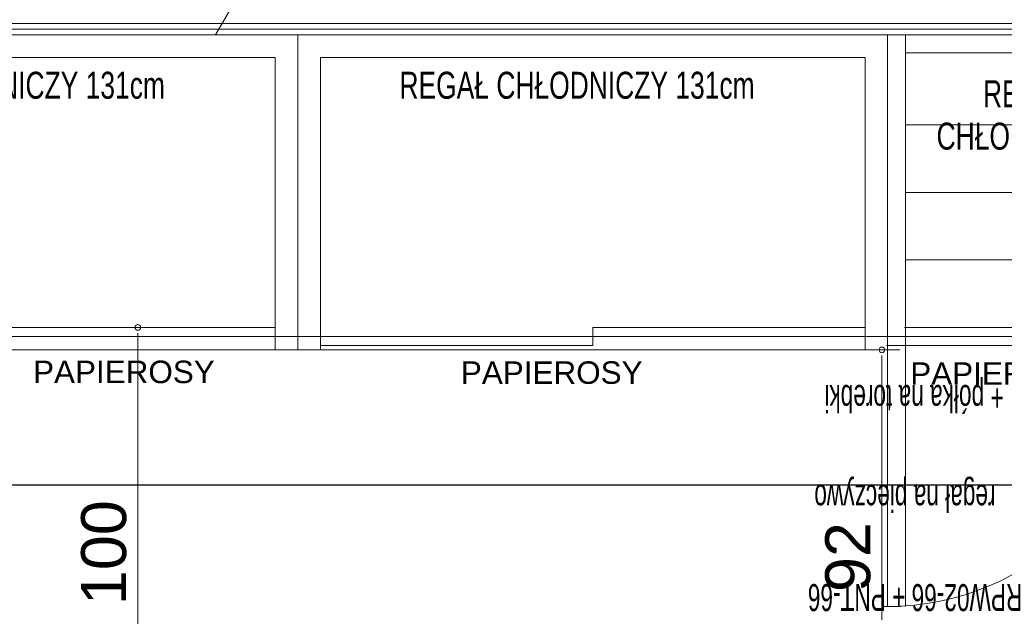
# Model space of a CAD drawing. Header units: millimetres. Extents: x 2016045 to 2079203, y -1576958 to -1542749.
# Tile 52 of 109: x 2034031 to 2036219, y -1562063 to -1560737. Entities that reach past the tile are written whole.
import ezdxf

# ---------------------------------------------------------------- set-up
doc = ezdxf.new("R2010")
doc.units = ezdxf.units.MM
doc.header["$MEASUREMENT"] = 0
doc.linetypes.add('Dashed', pattern=[5644.44, 2822.22, -2822.22])
for name, color, linetype, lineweight, true_color in [('0_Nr_pióra__11', 7, 'Continuous', 5, 0x6d6d6d), ('CHLODNICTWO_Nr_pióra__11', 7, 'Continuous', 5, 0x6d6d6d), ('CHLODNICTWO_Nr_pióra__12', 7, 'Continuous', 5, 0x9f9f9f), ('EWAKUACJA_Nr_pióra__105', 7, 'Continuous', 25, 0xa40f02), ('MEBLE PKN_Nr_pióra__11', 7, 'Continuous', 5, 0x6d6d6d), ('Wymiarowanie_Nr_pióra__3', 7, 'Continuous', 35, 0x008200), ('Wymiary wew_Nr_pióra__11', 7, 'Continuous', 5, 0x6d6d6d), ('Wymiary wew_Nr_pióra__12', 7, 'Continuous', 5, 0x9f9f9f)]:
    doc.layers.add(name, color=color, linetype=linetype, lineweight=lineweight, true_color=true_color)
for name, color, linetype, lineweight in [('Budowlane - Sciany Wew_Nr_pióra__251', 94, 'Continuous', 20), ('Otok szary_Nr_pióra__1', 7, 'Continuous', 0), ('Wymiarowanie_Nr_pióra__1', 7, 'Continuous', 0), ('Ściany_Nr_pióra__51', 5, 'Continuous', 13)]:
    doc.layers.add(name, color=color, linetype=linetype, lineweight=lineweight)
doc.layers.add('EWAKUACJA', color=7, linetype='Continuous')
doc.layers.add('Wymiarowanie', color=7, linetype='Continuous')
doc.styles.add('GENERATED_STYLE_1', font='arial.ttf')
doc.dimstyles.new('GENERATED_STYLE__3', dxfattribs={"dimtxt": 125, "dimasz": 114, "dimexe": 0.18, "dimexo": 0, "dimgap": 0.09, "dimtad": 1, "dimdec": 0, "dimlfac": 0.1, "dimzin": 0, "dimdsep": 46, "dimtxsty": 'GENERATED_STYLE_1', "dimblk": 'ARROWHEAD_2', "dimblk1": 'ARROWHEAD_2', "dimblk2": 'ARROWHEAD_2', "dimcen": 0.09, "dimclrd": 7, "dimclre": 7, "dimclrt": 7, "dimadec": 4, "dimazin": 0, "dimtfac": 1, "dimtdec": 4, "dimtmove": 0, "dimatfit": 3, "dimfxl": 0, "dimtolj": 1, "dimtzin": 0, "dimarcsym": 0})

# ---------------------------------------------------------------- blocks, each defined once
blk = doc.blocks.new('Linia_10', base_point=(2032753.7, -1561770.8))
at = {"layer": 'EWAKUACJA_Nr_pióra__105', "linetype": 'Continuous'}
blk.add_line((2032753.7, -1561770.8), (2039906.4, -1561770.8), dxfattribs=at)
blk = doc.blocks.new('*D97', base_point=(1682719.6, -1237567.4))
at = {"layer": 'Wymiarowanie_Nr_pióra__1', "linetype": 'Continuous'}
for p, q in [((2033547.7, -1560670.9), (2033772.7, -1560670.9)), ((2033660.2, -1560670.9), (2033660.2, -1560770.9)), ((2033547.7, -1560770.9), (2033772.7, -1560770.9)), ((2033660.2, -1560770.9), (2033660.2, -1560844.3))]:
    blk.add_line(p, q, dxfattribs=at)
at = {"layer": 'Wymiarowanie_Nr_pióra__3', "linetype": 'Continuous'}
for p, q in [((2033735.2, -1560714.2), (2033585.2, -1560627.6)), ((2033585.2, -1560727.6), (2033735.2, -1560814.2))]:
    blk.add_line(p, q, dxfattribs=at)
blk = doc.blocks.new('ARROWHEAD_2')
at = {"color": 0, "linetype": 'Continuous', "lineweight": 0}
for p, q in [((-0.378, -0.655), (0.378, 0.655)), ((0, 0), (-1, 0))]:
    blk.add_line(p, q, dxfattribs=at)
blk = doc.blocks.new('*D125', base_point=(1682719.6, -1237567.4))
at = {"layer": 'Wymiarowanie_Nr_pióra__1', "linetype": 'Continuous'}
for p, q in [((2044173.5, -1559800.9), (2043948.5, -1559800.9)), ((2044061, -1563400.9), (2044061, -1559800.9)), ((2044173.5, -1563400.9), (2043948.5, -1563400.9))]:
    blk.add_line(p, q, dxfattribs=at)
at = {"layer": 'Wymiarowanie_Nr_pióra__3', "linetype": 'Continuous'}
for p, q in [((2043986, -1559757.6), (2044136, -1559844.2)), ((2043986, -1563357.6), (2044136, -1563444.2))]:
    blk.add_line(p, q, dxfattribs=at)
at = {"layer": 'Wymiarowanie_Nr_pióra__1', "insert": (2044036, -1561743.2), "char_height": 125, "attachment_point": 7, "rotation": 90, "style": 'GENERATED_STYLE_1'}
blk.add_mtext('\\A1;{\\fArial|b0|i0|c238|p38;360}', dxfattribs=at)
blk = doc.blocks.new('*D142', base_point=(1682719.6, -1237567.4))
at = {"layer": 'Wymiarowanie_Nr_pióra__1', "linetype": 'Continuous'}
for p, q in [((2021278.9, -1559800.9), (2021053.9, -1559800.9)), ((2021166.4, -1563400.9), (2021166.4, -1559800.9)), ((2021278.9, -1563400.9), (2021053.9, -1563400.9))]:
    blk.add_line(p, q, dxfattribs=at)
at = {"layer": 'Wymiarowanie_Nr_pióra__3', "linetype": 'Continuous'}
for p, q in [((2021091.4, -1559757.6), (2021241.4, -1559844.2)), ((2021091.4, -1563357.6), (2021241.4, -1563444.2))]:
    blk.add_line(p, q, dxfattribs=at)
at = {"layer": 'Wymiarowanie_Nr_pióra__1', "insert": (2021141.4, -1561743.2), "char_height": 125, "attachment_point": 7, "rotation": 90, "style": 'GENERATED_STYLE_1'}
blk.add_mtext('\\A1;{\\fArial|b0|i0|c238|p38;360}', dxfattribs=at)

msp = doc.modelspace()

# ---------------------------------------------------------------- linework, layer by layer
at = {"layer": 'Budowlane - Sciany Wew_Nr_pióra__251', "linetype": 'Continuous'}
for p, q in [((2033333.7, -1560745.9), (2039326.4, -1560745.9)), ((2033321.2, -1560758.4), (2039338.9, -1560758.4))]:
    msp.add_line(p, q, dxfattribs=at)
at = {"layer": 'CHLODNICTWO_Nr_pióra__12', "linetype": 'Continuous'}
for p, q in [((2034466.3, -1560770.9), (2034517.7, -1560681.9)), ((2034649.2, -1561470.9), (2034649.2, -1560770.9)), ((2035959.2, -1562040.9), (2035959.2, -1560770.9)), ((2035999.2, -1560770.9), (2035999.2, -1562040.9)), ((2035999.2, -1560810.9), (2036539.2, -1560810.9)), ((2036539.2, -1560970.9), (2035999.2, -1560970.9)), ((2036539.2, -1561120.9), (2035999.2, -1561120.9)), ((2036539.2, -1561270.9), (2035999.2, -1561270.9)), ((2036537.2, -1561420.9), (2035997.2, -1561420.9)), ((2035959.2, -1561470.9), (2033339.2, -1561470.9)), ((2036577.2, -1561460.9), (2035957.2, -1561460.9)), ((2035989.2, -1562040.9), (2035949.2, -1562040.9))]:
    msp.add_line(p, q, dxfattribs=at)
at = {"layer": 'CHLODNICTWO_Nr_pióra__12', "linetype": 'Dashed'}
for p, q in [((2033389.2, -1560820.9), (2034599.2, -1560820.9)), ((2034599.2, -1560820.9), (2034599.2, -1561470.9)), ((2034699.2, -1560820.9), (2035909.2, -1560820.9)), ((2034699.2, -1561470.9), (2034699.2, -1560820.9)), ((2035909.2, -1560820.9), (2035909.2, -1561470.9)), ((2034599.2, -1561420.9), (2033994.2, -1561420.9)), ((2035304.2, -1561460.9), (2035304.2, -1561420.9)), ((2035909.2, -1561420.9), (2035304.2, -1561420.9)), ((2034699.2, -1561460.9), (2035304.2, -1561460.9))]:
    msp.add_line(p, q, dxfattribs=at)
at = {"layer": 'CHLODNICTWO_Nr_pióra__12', "linetype": 'Continuous'}
msp.add_arc((2035959.2, -1561460.9), 580, 270, 0, dxfattribs=at)
at = {"layer": 'Otok szary_Nr_pióra__1', "linetype": 'Dashed'}
msp.add_line((2036582.2, -1561440.9), (2033337.2, -1561440.9), dxfattribs=at)
at = {"layer": 'Wymiary wew_Nr_pióra__12', "linetype": 'Continuous'}
for p, q in [((2034293.8, -1561433.4), (2034293.8, -1562408.1)), ((2035949.2, -1561470.9), (2035986.8, -1561470.9)), ((2035946.8, -1561483.4), (2035946.8, -1562070.6))]:
    msp.add_line(p, q, dxfattribs=at)
for centre in [(2034293.8, -1561420.9), (2035946.8, -1561470.9)]:
    msp.add_circle(centre, 6.25, dxfattribs=at)
at = {"layer": 'Ściany_Nr_pióra__51', "linetype": 'Continuous'}
msp.add_line((2033308.7, -1560770.9), (2039351.4, -1560770.9), dxfattribs=at)

# ---------------------------------------------------------------- block references
at = {"layer": 'EWAKUACJA', "color": 14, "linetype": 'Continuous', "lineweight": 25, "true_color": 0xa40f02}
msp.add_blockref('Linia_10', (2032753.7, -1561770.8), dxfattribs=at)

# ---------------------------------------------------------------- texts
at = {"layer": '0_Nr_pióra__11', "linetype": 'Continuous', "char_height": 50, "attachment_point": 7, "style": 'GENERATED_STYLE_1'}
for insert in [(2034061, -1561545.4), (2035011.4, -1561547), (2036009.7, -1561549.1)]:
    msp.add_mtext('\\A1;{\\fArial|b0|i0|c238|p38;PAPIEROSY}', dxfattribs=dict(at, insert=insert))
at = {"layer": 'CHLODNICTWO_Nr_pióra__11', "linetype": 'Continuous', "char_height": 60, "attachment_point": 7, "style": 'GENERATED_STYLE_1'}
for s, insert in [('\\A1;{\\W0.700000x;\\fArial|b0|i0|c238|p38;REGAŁ CHŁODNICZY 131cm}', (2033565, -1560913.6)), ('\\A1;{\\W0.700000x;\\fArial|b0|i0|c238|p38;REGAŁ CHŁODNICZY 131cm}', (2034875, -1560913.6)), ('\\A1;{\\W0.700000x;\\fArial|b0|i0|c238|p38;REGAŁ}', (2036171.3, -1560932.5)), ('\\A1;{\\W0.700000x;\\fArial|b0|i0|c238|p38;CHŁODNICZY}', (2036068.2, -1561026.7))]:
    msp.add_mtext(s, dxfattribs=dict(at, insert=insert))
at = {"layer": 'MEBLE PKN_Nr_pióra__11', "linetype": 'Continuous', "char_height": 60, "attachment_point": 7, "rotation": 180, "style": 'GENERATED_STYLE_1'}
for s, insert in [('\\A1;{\\W0.600000x;\\fArial|b0|i0|c238|p38;+ półka na torebki}', (2036217.2, -1561530.7)), ('\\A1;{\\W0.600000x;\\fArial|b0|i0|c238|p38;regał na pieczywo}', (2036199.1, -1561751.9)), ('\\A1;{\\W0.600000x;\\fArial|b0|i0|c238|p38;RPW02-66 + PNT-66}', (2036258.7, -1561990.4))]:
    msp.add_mtext(s, dxfattribs=dict(at, insert=insert))
at = {"layer": 'Wymiary wew_Nr_pióra__11', "linetype": 'Continuous', "char_height": 100, "attachment_point": 7, "rotation": 90, "style": 'GENERATED_STYLE_1'}
for s, insert in [('\\A1;{\\fArial|b0|i0|c238|p38;100}', (2034269.2, -1562037.9)), ('\\A1;{\\fArial|b0|i0|c238|p38;92}', (2035922.2, -1562008.9))]:
    msp.add_mtext(s, dxfattribs=dict(at, insert=insert))

# ---------------------------------------------------------------- dimensions: what is measured, and where the dimension line sits
at = {"layer": 'Wymiarowanie', "linetype": 'Continuous'}
for base, p1, p2, angle, picture, middle in [((2044061, -1559800.9), (2044231, -1563400.9), (2020876.3, -1559800.9), 90, '*D125', (2043973.5, -1561600.9)), ((2021166.4, -1559800.9), (2020876.3, -1563400.9), (2044226, -1559800.9), 90, '*D142', (2021078.9, -1561600.9)), ((2033660.2, -1560770.9), (2034727.8, -1560670.9), (2036330.1, -1560770.9), 270, '*D97', (2033572.7, -1560532.7))]:
    dim = msp.add_linear_dim(base=base, p1=p1, p2=p2, angle=angle, dimstyle='GENERATED_STYLE__3', dxfattribs=at)
    dim.commit()
    dim.dimension.update_dxf_attribs({"geometry": picture, "text_midpoint": middle, "dimtype": 160, "text_rotation": 90})

doc.saveas('drawing.dxf')
